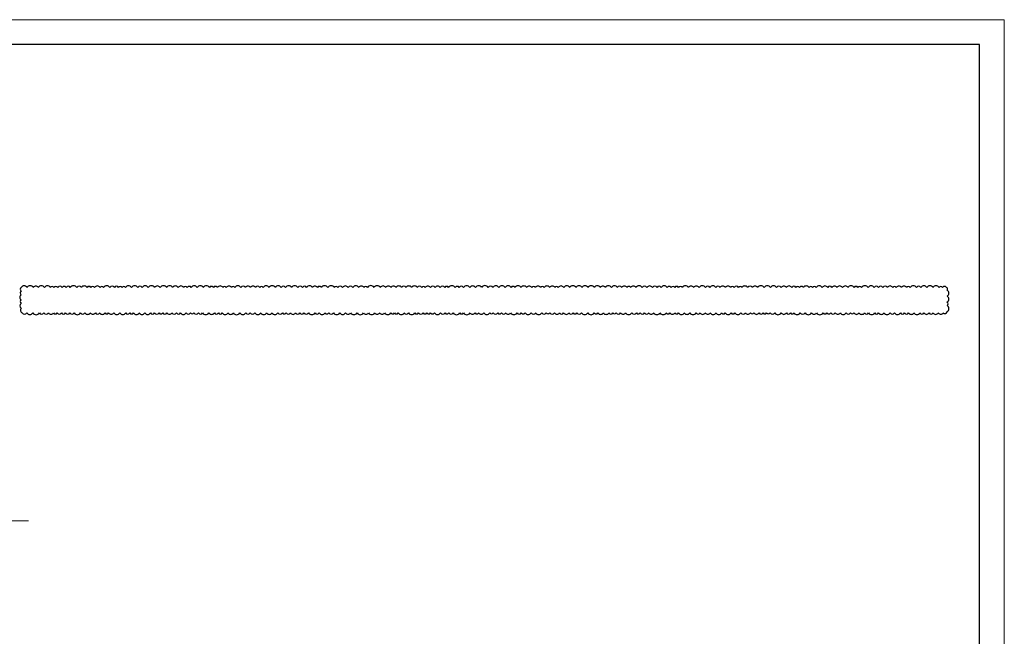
# Model space of a CAD drawing. Header units: millimetres. Extents: x -386473 to 311666, y -59273 to 291770.
# Tile 50 of 132: x -36525 to -16805, y 25594 to 37946. Entities that reach past the tile are written whole.
import ezdxf
from ezdxf import colors
from ezdxf.entities.mleader import LeaderData, LeaderLine
from ezdxf.math import Vec2, Vec3

# ---------------------------------------------------------------- set-up
doc = ezdxf.new("R2010")
doc.units = ezdxf.units.MM
doc.layers.add('подоснова', color=151, linetype='Continuous', lineweight=5)
doc.layers.add('ТОНКИЕ', color=7, linetype='Continuous', lineweight=9)
doc.layers.add('ТОЛСТЫЕ_ОСНОВНЫЕ', color=6, linetype='Continuous')
doc.styles.add('GOST-2.304_Type-B', font='GOST_Common.ttf')

# ---------------------------------------------------------------- blocks, each defined once
blk = doc.blocks.new('*U44')
at = {"layer": 'ТОЛСТЫЕ_ОСНОВНЫЕ', "color": 6}
blk.add_lwpolyline([(20, 5), (886, 5), (886, 415), (20, 415)], close=True, dxfattribs=at)
at = {"layer": 'ТОНКИЕ'}
blk.add_lwpolyline([(0, 0), (891, 0), (891, 420), (0, 420)], close=True, dxfattribs=at)
blk = doc.blocks.new('_None')

msp = doc.modelspace()

# ---------------------------------------------------------------- linework, layer by layer
at = {"color": 240, "true_color": 0xed1f24}
msp.add_lwpolyline([(-36496.7, 32583.1, 0.5205671), (-36496.7, 32512.9, 0.5205671), (-36496.7, 32433, 0.5205671), (-36496.7, 32333.5, 0.5205671), (-36496.7, 32261.7, 0.5205671), (-36496.7, 32164.3, 0.5205671), (-36472.9, 32070.3, 0.5205671), (-36381.5, 32070.3, 0.5205671), (-36262.5, 32070.3, 0.5205671), (-36130.9, 32070.3, 0.5205671), (-36042.8, 32070.3, 0.5205671), (-35947.9, 32070.3, 0.5205671), (-35847.2, 32070.3, 0.5205671), (-35774.5, 32070.3, 0.5205671), (-35690.7, 32070.3, 0.5205671), (-35604.6, 32070.3, 0.5205671), (-35517.7, 32070.3, 0.5205671), (-35434.1, 32070.3, 0.5205671), (-35304.8, 32070.3, 0.5205671), (-35220.2, 32070.3, 0.5205671), (-35111.9, 32070.3, 0.5205671), (-35009.1, 32070.3, 0.5205671), (-34922.3, 32070.3, 0.5205671), (-34815.3, 32070.3, 0.5205671), (-34743, 32070.3, 0.5205671), (-34640.3, 32070.3, 0.5205671), (-34520.7, 32070.3, 0.5205671), (-34401.9, 32070.3, 0.5205671), (-34319.5, 32070.3, 0.5205671), (-34244.5, 32070.3, 0.5205671), (-34130.6, 32070.3, 0.5205671), (-34018.6, 32070.3, 0.5205671), (-33907.1, 32070.3, 0.5205671), (-33822.8, 32070.3, 0.5205671), (-33730.6, 32070.3, 0.5205671), (-33659.7, 32070.3, 0.5205671), (-33576.4, 32070.3, 0.5205671), (-33476.5, 32070.3, 0.5205671), (-33385, 32070.3, 0.5205671), (-33302.6, 32070.3, 0.5205671), (-33190.9, 32070.3, 0.5205671), (-33104.7, 32070.3, 0.5205671), (-33035.8, 32070.3, 0.5205671), (-32945.4, 32070.3, 0.5205671), (-32860.9, 32070.3, 0.5205671), (-32736.4, 32070.3, 0.5205671), (-32625.7, 32070.3, 0.5205671), (-32544.9, 32070.3, 0.5205671), (-32466.6, 32070.3, 0.5205671), (-32353.5, 32070.3, 0.5205671), (-32247.6, 32070.3, 0.5205671), (-32115.9, 32070.3, 0.5205671), (-31995.8, 32070.3, 0.5205671), (-31907.6, 32070.3, 0.5205671), (-31813.5, 32070.3, 0.5205671), (-31697, 32070.3, 0.5205671), (-31579.4, 32070.3, 0.5205671), (-31470.1, 32070.3, 0.5205671), (-31354.8, 32070.3, 0.5205671), (-31264.2, 32070.3, 0.5205671), (-31189.3, 32070.3, 0.5205671), (-31102.8, 32070.3, 0.5205671), (-30998.3, 32070.3, 0.5205671), (-30911.2, 32070.3, 0.5205671), (-30831, 32070.3, 0.5205671), (-30737.4, 32070.3, 0.5205671), (-30610.3, 32070.3, 0.5205671), (-30527.7, 32070.3, 0.5205671), (-30411.4, 32070.3, 0.5205671), (-30334.9, 32070.3, 0.5205671), (-30239.9, 32070.3, 0.5205671), (-30113, 32070.3, 0.5205671), (-29999, 32070.3, 0.5205671), (-29896.8, 32070.3, 0.5205671), (-29768.6, 32070.3, 0.5205671), (-29638.9, 32070.3, 0.5205671), (-29538.9, 32070.3, 0.5205671), (-29415, 32070.3, 0.5205671), (-29313.9, 32070.3, 0.5205671), (-29215.2, 32070.3, 0.5205671), (-29090.9, 32070.3, 0.5205671), (-29017.6, 32070.3, 0.5205671), (-28944, 32070.3, 0.5205671), (-28821.7, 32070.3, 0.5205671), (-28735.8, 32070.3, 0.5205671), (-28610.9, 32070.3, 0.5205671), (-28536.5, 32070.3, 0.5205671), (-28444.5, 32070.3, 0.5205671), (-28368, 32070.3, 0.5205671), (-28294.5, 32070.3, 0.5205671), (-28218.9, 32070.3, 0.5205671), (-28096.6, 32070.3, 0.5205671), (-28003.2, 32070.3, 0.5205671), (-27932.2, 32070.3, 0.5205671), (-27841.6, 32070.3, 0.5205671), (-27710.2, 32070.3, 0.5205671), (-27636.8, 32070.3, 0.5205671), (-27504.5, 32070.3, 0.5205671), (-27405.5, 32070.3, 0.5205671), (-27330.6, 32070.3, 0.5205671), (-27229.9, 32070.3, 0.5205671), (-27110, 32070.3, 0.5205671), (-27042.9, 32070.3, 0.5205671), (-26950.7, 32070.3, 0.5205671), (-26876.6, 32070.3, 0.5205671), (-26791.5, 32070.3, 0.5205671), (-26692.3, 32070.3, 0.5205671), (-26563.6, 32070.3, 0.5205671), (-26479.5, 32070.3, 0.5205671), (-26403.1, 32070.3, 0.5205671), (-26281.5, 32070.3, 0.5205671), (-26190.6, 32070.3, 0.5205671), (-26069.2, 32070.3, 0.5205671), (-25978, 32070.3, 0.5205671), (-25909.6, 32070.3, 0.5205671), (-25812.1, 32070.3, 0.5205671), (-25712.9, 32070.3, 0.5205671), (-25631, 32070.3, 0.5205671), (-25526.1, 32070.3, 0.5205671), (-25441, 32070.3, 0.5205671), (-25363.6, 32070.3, 0.5205671), (-25270, 32070.3, 0.5205671), (-25147.2, 32070.3, 0.5205671), (-25016.9, 32070.3, 0.5205671), (-24945.3, 32070.3, 0.5205671), (-24835, 32070.3, 0.5205671), (-24724.6, 32070.3, 0.5205671), (-24644, 32070.3, 0.5205671), (-24576.2, 32070.3, 0.5205671), (-24489.6, 32070.3, 0.5205671), (-24390.2, 32070.3, 0.5205671), (-24267.4, 32070.3, 0.5205671), (-24173.3, 32070.3, 0.5205671), (-24098.6, 32070.3, 0.5205671), (-24008.1, 32070.3, 0.5205671), (-23927.4, 32070.3, 0.5205671), (-23826.8, 32070.3, 0.5205671), (-23701.1, 32070.3, 0.5205671), (-23574.5, 32070.3, 0.5205671), (-23503.3, 32070.3, 0.5205671), (-23402.5, 32070.3, 0.5205671), (-23329.1, 32070.3, 0.5205671), (-23213.7, 32070.3, 0.5205671), (-23103.1, 32070.3, 0.5205671), (-22976.5, 32070.3, 0.5205671), (-22897.5, 32070.3, 0.5205671), (-22793.6, 32070.3, 0.5205671), (-22693.5, 32070.3, 0.5205671), (-22578.9, 32070.3, 0.5205671), (-22465.9, 32070.3, 0.5205671), (-22392.6, 32070.3, 0.5205671), (-22276.4, 32070.3, 0.5205671), (-22200.5, 32070.3, 0.5205671), (-22080.8, 32070.3, 0.5205671), (-21991.2, 32070.3, 0.5205671), (-21891.4, 32070.3, 0.5205671), (-21820.9, 32070.3, 0.5205671), (-21716, 32070.3, 0.5205671), (-21636.9, 32070.3, 0.5205671), (-21564.7, 32070.3, 0.5205671), (-21497.2, 32070.3, 0.5205671), (-21402.6, 32070.3, 0.5205671), (-21272.4, 32070.3, 0.5205671), (-21168.4, 32070.3, 0.5205671), (-21087.6, 32070.3, 0.5205671), (-21016.5, 32070.3, 0.5205671), (-20892.1, 32070.3, 0.5205671), (-20794.6, 32070.3, 0.5205671), (-20665.4, 32070.3, 0.5205671), (-20565.1, 32070.3, 0.5205671), (-20433.9, 32070.3, 0.5205671), (-20356.8, 32070.3, 0.5205671), (-20282.2, 32070.3, 0.5205671), (-20190.9, 32070.3, 0.5205671), (-20087.9, 32070.3, 0.5205671), (-19974.8, 32070.3, 0.5205671), (-19883.9, 32070.3, 0.5205671), (-19816.5, 32070.3, 0.5205671), (-19712.5, 32070.3, 0.5205671), (-19603.7, 32070.3, 0.5205671), (-19524.1, 32070.3, 0.5205671), (-19399.5, 32070.3, 0.5205671), (-19321.8, 32070.3, 0.5205671), (-19214, 32070.3, 0.5205671), (-19092.9, 32070.3, 0.5205671), (-19005.5, 32070.3, 0.5205671), (-18886.3, 32070.3, 0.5205671), (-18801.4, 32070.3, 0.5205671), (-18723.4, 32070.3, 0.5205671), (-18616, 32070.3, 0.5205671), (-18493.6, 32070.3, 0.5205671), (-18414.4, 32070.3, 0.5205671), (-18311, 32070.3, 0.5205671), (-18230.9, 32070.3, 0.5205671), (-18127.1, 32070.3, 0.5205671), (-18029.2, 32070.3, 0.5205671), (-17947, 32093.5, 0.5205671), (-17947, 32218.4, 0.5205671), (-17947, 32290.6, 0.5205671), (-17947, 32406.5, 0.5205671), (-17947, 32529.1, 0.5205671), (-17963.5, 32583.1, 0.5205671), (-18041.8, 32583.1, 0.5205671), (-18109.7, 32583.1, 0.5205671), (-18233.6, 32583.1, 0.5205671), (-18358.8, 32583.1, 0.5205671), (-18474.1, 32583.1, 0.5205671), (-18563.2, 32583.1, 0.5205671), (-18688.6, 32583.1, 0.5205671), (-18761.6, 32583.1, 0.5205671), (-18864.4, 32583.1, 0.5205671), (-18968.5, 32583.1, 0.5205671), (-19038, 32583.1, 0.5205671), (-19146.2, 32583.1, 0.5205671), (-19239.4, 32583.1, 0.5205671), (-19323.9, 32583.1, 0.5205671), (-19413.3, 32583.1, 0.5205671), (-19531, 32583.1, 0.5205671), (-19662.8, 32583.1, 0.5205671), (-19737.7, 32583.1, 0.5205671), (-19813.8, 32583.1, 0.5205671), (-19936, 32583.1, 0.5205671), (-20045.8, 32583.1, 0.5205671), (-20155.7, 32583.1, 0.5205671), (-20256, 32583.1, 0.5205671), (-20341.4, 32583.1, 0.5205671), (-20451.2, 32583.1, 0.5205671), (-20570.5, 32583.1, 0.5205671), (-20644.1, 32583.1, 0.5205671), (-20714.2, 32583.1, 0.5205671), (-20828.5, 32583.1, 0.5205671), (-20906.8, 32583.1, 0.5205671), (-20977.6, 32583.1, 0.5205671), (-21061.1, 32583.1, 0.5205671), (-21170.9, 32583.1, 0.5205671), (-21271.6, 32583.1, 0.5205671), (-21365.5, 32583.1, 0.5205671), (-21488.2, 32583.1, 0.5205671), (-21615, 32583.1, 0.5205671), (-21746.5, 32583.1, 0.5205671), (-21848.2, 32583.1, 0.5205671), (-21945.7, 32583.1, 0.5205671), (-22057.5, 32583.1, 0.5205671), (-22126, 32583.1, 0.5205671), (-22212.3, 32583.1, 0.5205671), (-22286.5, 32583.1, 0.5205671), (-22391.8, 32583.1, 0.5205671), (-22498, 32583.1, 0.5205671), (-22582.2, 32583.1, 0.5205671), (-22699.4, 32583.1, 0.5205671), (-22790.7, 32583.1, 0.5205671), (-22918.6, 32583.1, 0.5205671), (-23025.6, 32583.1, 0.5205671), (-23131.8, 32583.1, 0.5205671), (-23252.8, 32583.1, 0.5205671), (-23327.9, 32583.1, 0.5205671), (-23404.4, 32583.1, 0.5205671), (-23476.1, 32583.1, 0.5205671), (-23557.5, 32583.1, 0.5205671), (-23676.2, 32583.1, 0.5205671), (-23760.2, 32583.1, 0.5205671), (-23853.5, 32583.1, 0.5205671), (-23961.5, 32583.1, 0.5205671), (-24057.2, 32583.1, 0.5205671), (-24181.1, 32583.1, 0.5205671), (-24286.1, 32583.1, 0.5205671), (-24364.4, 32583.1, 0.5205671), (-24466, 32583.1, 0.5205671), (-24556.4, 32583.1, 0.5205671), (-24672.7, 32583.1, 0.5205671), (-24795.4, 32583.1, 0.5205671), (-24897.1, 32583.1, 0.5205671), (-25015.7, 32583.1, 0.5205671), (-25143.7, 32583.1, 0.5205671), (-25263, 32583.1, 0.5205671), (-25383.3, 32583.1, 0.5205671), (-25509.1, 32583.1, 0.5205671), (-25627.5, 32583.1, 0.5205671), (-25737.6, 32583.1, 0.5205671), (-25806, 32583.1, 0.5205671), (-25908.5, 32583.1, 0.5205671), (-26019.6, 32583.1, 0.5205671), (-26091.5, 32583.1, 0.5205671), (-26195.9, 32583.1, 0.5205671), (-26269, 32583.1, 0.5205671), (-26370.6, 32583.1, 0.5205671), (-26483.5, 32583.1, 0.5205671), (-26604, 32583.1, 0.5205671), (-26681.9, 32583.1, 0.5205671), (-26800.7, 32583.1, 0.5205671), (-26929.6, 32583.1, 0.5205671), (-27044.8, 32583.1, 0.5205671), (-27140.7, 32583.1, 0.5205671), (-27273.7, 32583.1, 0.5205671), (-27394.9, 32583.1, 0.5205671), (-27509.5, 32583.1, 0.5205671), (-27635.6, 32583.1, 0.5205671), (-27721.9, 32583.1, 0.5205671), (-27801.8, 32583.1, 0.5205671), (-27933.5, 32583.1, 0.5205671), (-28013, 32583.1, 0.5205671), (-28104.1, 32583.1, 0.5205671), (-28202.4, 32583.1, 0.5205671), (-28299.1, 32583.1, 0.5205671), (-28401, 32583.1, 0.5205671), (-28471.5, 32583.1, 0.5205671), (-28562.5, 32583.1, 0.5205671), (-28675.1, 32583.1, 0.5205671), (-28786.3, 32583.1, 0.5205671), (-28874.9, 32583.1, 0.5205671), (-28988.8, 32583.1, 0.5205671), (-29090.6, 32583.1, 0.5205671), (-29192.7, 32583.1, 0.5205671), (-29302.6, 32583.1, 0.5205671), (-29427.9, 32583.1, 0.5205671), (-29561.1, 32583.1, 0.5205671), (-29632.1, 32583.1, 0.5205671), (-29734.5, 32583.1, 0.5205671), (-29854.2, 32583.1, 0.5205671), (-29948.2, 32583.1, 0.5205671), (-30058.5, 32583.1, 0.5205671), (-30150.7, 32583.1, 0.5205671), (-30223.5, 32583.1, 0.5205671), (-30353.5, 32583.1, 0.5205671), (-30483, 32583.1, 0.5205671), (-30562.6, 32583.1, 0.5205671), (-30661.6, 32583.1, 0.5205671), (-30778.1, 32583.1, 0.5205671), (-30859.9, 32583.1, 0.5205671), (-30957.4, 32583.1, 0.5205671), (-31078.7, 32583.1, 0.5205671), (-31199.8, 32583.1, 0.5205671), (-31287.6, 32583.1, 0.5205671), (-31404.8, 32583.1, 0.5205671), (-31531.2, 32583.1, 0.5205671), (-31646.7, 32583.1, 0.5205671), (-31717.7, 32583.1, 0.5205671), (-31800.8, 32583.1, 0.5205671), (-31903.4, 32583.1, 0.5205671), (-32004.8, 32583.1, 0.5205671), (-32096.9, 32583.1, 0.5205671), (-32215, 32583.1, 0.5205671), (-32282, 32583.1, 0.5205671), (-32388, 32583.1, 0.5205671), (-32455.6, 32583.1, 0.5205671), (-32565.3, 32583.1, 0.5205671), (-32645.2, 32583.1, 0.5205671), (-32723.9, 32583.1, 0.5205671), (-32847.9, 32583.1, 0.5205671), (-32969.8, 32583.1, 0.5205671), (-33088.6, 32583.1, 0.5205671), (-33167.8, 32583.1, 0.5205671), (-33241.5, 32583.1, 0.5205671), (-33350.5, 32583.1, 0.5205671), (-33461.7, 32583.1, 0.5205671), (-33581.2, 32583.1, 0.5205671), (-33712.6, 32583.1, 0.5205671), (-33821.9, 32583.1, 0.5205671), (-33951.8, 32583.1, 0.5205671), (-34070.9, 32583.1, 0.5205671), (-34160, 32583.1, 0.5205671), (-34287.2, 32583.1, 0.5205671), (-34407, 32583.1, 0.5205671), (-34475.5, 32583.1, 0.5205671), (-34544.4, 32583.1, 0.5205671), (-34628.1, 32583.1, 0.5205671), (-34717.8, 32583.1, 0.5205671), (-34843.8, 32583.1, 0.5205671), (-34916.4, 32583.1, 0.5205671), (-35025.7, 32583.1, 0.5205671), (-35099.6, 32583.1, 0.5205671), (-35176.8, 32583.1, 0.5205671), (-35289.4, 32583.1, 0.5205671), (-35381.9, 32583.1, 0.5205671), (-35511.6, 32583.1, 0.5205671), (-35594.2, 32583.1, 0.5205671), (-35671.5, 32583.1, 0.5205671), (-35763.5, 32583.1, 0.5205671), (-35838.3, 32583.1, 0.5205671), (-35912.3, 32583.1, 0.5205671), (-36028.3, 32583.1, 0.5205671), (-36153.2, 32583.1, 0.5205671), (-36252, 32583.1, 0.5205671), (-36380.2, 32583.1, 0.5205671)], format="xyb", close=True, dxfattribs=at)

# ---------------------------------------------------------------- block references
at = {"xscale": 100, "yscale": 100, "zscale": 100}
msp.add_blockref('*U44', (-105904.9, -4054.4), dxfattribs=at)

# ---------------------------------------------------------------- leaders
at = {"layer": 'подоснова', "color": 2, "ltscale": 0.3}
ml = msp.add_multileader_mtext('Standard', dxfattribs=at)
ml.set_content('СК1 шаг200 у каждой\\P основной арматуры', color=2, style='GOST-2.304_Type-B')
ml.set_leader_properties(color=256, linetype='ByLayer', lineweight=15)
ml.set_arrow_properties(name='NONE')
ml.build(insert=Vec2(0, 0))
ml.multileader.update_dxf_attribs({"text_left_attachment_type": 6, "text_right_attachment_type": 6, "dogleg_length": 0.1, "arrow_head_size": 18})
ctx = ml.context
ctx.base_point, ctx.char_height, ctx.arrow_head_size, ctx.landing_gap_size, ctx.plane_origin = Vec3(-39907.8, 27903.9), 250, 18, 20, Vec3(-43355.6, 41690.8)
ctx.left_attachment, ctx.right_attachment, ctx.text_align_type = 6, 6, 1
notes = []
notes.append((ctx, [(0, (1, 1, 0), (-39907.9, 27903.9), (1, 0), 0.1, [(3, [(-39633.9, 30909.9), (-42075.5, 29926.6), (-41871.8, 32561), (-43771.1, 31004.7)], 0, [])])]))
ctx.mtext.insert, ctx.mtext.alignment, ctx.mtext.flow_direction = Vec3(-38321.9, 28228.9), 2, 5
for ctx, leaders in notes:
    for number, flags, end, landing, length, lines in leaders:
        leader = LeaderData()
        leader.index, (leader.has_last_leader_line, leader.has_dogleg_vector, leader.attachment_direction) = number, flags
        leader.last_leader_point, leader.dogleg_vector, leader.dogleg_length = Vec3(end), Vec3(landing), length
        for number, points, colour, breaks in lines:
            line = LeaderLine()
            line.index, line.vertices, line.color, line.breaks = number, Vec3.list(points), colors.encode_raw_color(colour), breaks
            leader.lines.append(line)
        ctx.leaders.append(leader)

doc.saveas('drawing.dxf')
